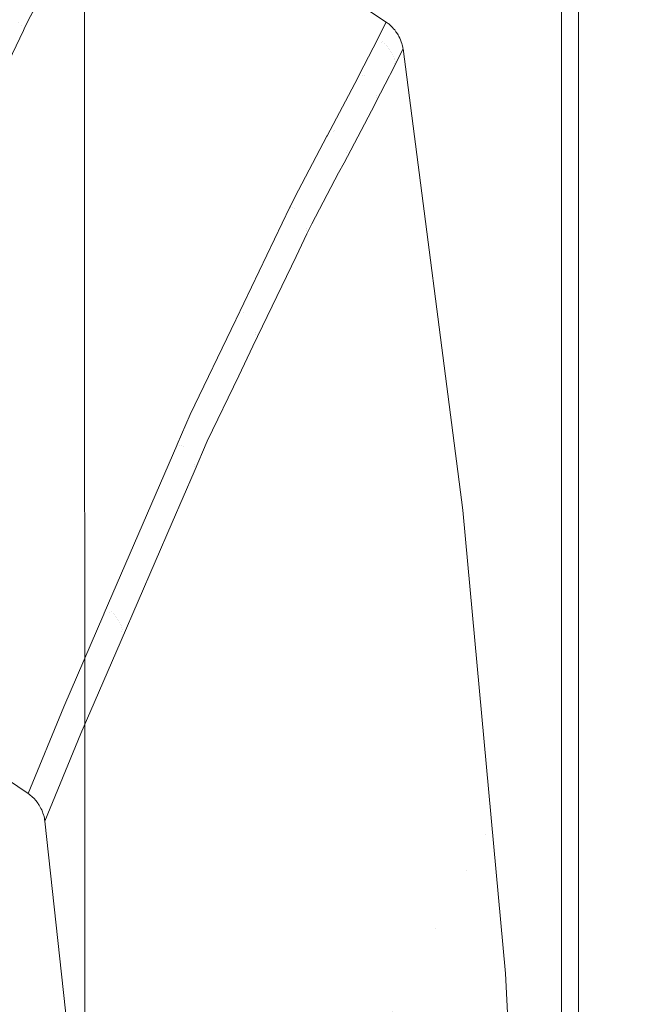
# Model space of a CAD drawing. Header units: millimetres. Extents: x -174 to 174, y -184 to 184.
# Tile 31 of 35: x 78 to 110, y 46 to 96. Entities that reach past the tile are written whole.
import ezdxf

# ---------------------------------------------------------------- set-up
doc = ezdxf.new("R2010")
doc.units = ezdxf.units.MM
doc.header["$LTSCALE"] = 5.08
doc.layers.add('Lighting-LED', color=7, linetype='Continuous', lineweight=5, true_color=0x000000)

# ---------------------------------------------------------------- blocks, each defined once
blk = doc.blocks.new('Group-1')
at = {"layer": 'Lighting-LED', "color": 18, "linetype": 'Continuous', "lineweight": 5}
for points, invisible_edges in [([(-4935.163, -563.12, -462.712), (-4987.26, -599.484, -372.478), (-4921.314, -892.84, -486.699)], 10), ([(-4922.18, -567.845, -487.199), (-4922.18, -892.84, -487.199), (-4989.802, -856.367, -370.075), (-4989.802, -604.205, -370.075)], 10), ([(-4988.936, -604.205, -369.575), (-4988.936, -856.367, -369.575), (-4921.314, -892.84, -486.699), (-4987.26, -599.484, -372.478)], 14), ([(-5014.177, -836.446, -346.052), (-5176.79, -836.445, -346.052), (-5176.739, -621.733, -346.052)], 9), ([(-5176.739, -621.733, -346.052), (-5014.229, -621.72, -346.052), (-5014.177, -836.446, -346.052)], 9), ([(-5014.229, -622.319, -345.857), (-5014.203, -730.007, -345.921), (-5014.177, -836.446, -346.052), (-5014.229, -621.72, -346.052)], 8), ([(-5014.203, -730.007, -345.921), (-5014.229, -622.319, -345.857), (-5014.02, -622.935, -345.857)], 10), ([(-5014.02, -622.935, -345.857), (-4991.205, -712.174, -345.91), (-4991.172, -714.484, -345.911), (-5014.203, -730.007, -345.921)], 13), ([(-4991.205, -712.174, -345.91), (-5014.02, -622.935, -345.857), (-5013.994, -623.012, -345.857)], 9), ([(-5013.994, -623.012, -345.857), (-5013.938, -623.177, -345.857), (-4991.205, -712.174, -345.91)], 10), ([(-5013.938, -623.177, -345.857), (-4992.669, -682.878, -345.893), (-4991.205, -712.174, -345.91)], 9), ([(-5013.938, -623.177, -345.857), (-4993.401, -674.91, -345.888), (-4992.669, -682.878, -345.893)], 9), ([(-5013.938, -623.177, -345.857), (-5013.813, -623.472, -345.857), (-4993.401, -674.91, -345.888)], 10), ([(-4993.401, -674.91, -345.888), (-5013.813, -623.472, -345.857), (-5013.81, -623.477, -345.857)], 9), ([(-5013.81, -623.477, -345.857), (-5013.666, -623.753, -345.858), (-4993.401, -674.91, -345.888)], 10), ([(-4993.401, -674.91, -345.888), (-5013.666, -623.753, -345.858), (-5013.567, -623.912, -345.858)], 9), ([(-5013.567, -623.912, -345.858), (-5013.5, -624.019, -345.858), (-4993.401, -674.91, -345.888)], 10), ([(-4993.401, -674.91, -345.888), (-5013.5, -624.019, -345.858), (-5013.313, -624.272, -345.858)], 9), ([(-5013.313, -624.272, -345.858), (-5013.277, -624.315, -345.858), (-5013.26, -624.336, -345.858), (-4993.401, -674.91, -345.888)], 12), ([(-5013.26, -624.336, -345.858), (-5013.112, -624.499, -345.858), (-4993.401, -674.91, -345.888)], 10), ([(-5013.112, -624.499, -345.858), (-5013.045, -624.572, -345.858), (-4993.401, -674.91, -345.888)], 10), ([(-4994.849, -659.158, -345.879), (-4993.401, -674.91, -345.888), (-5013.045, -624.572, -345.858), (-5012.937, -624.674, -345.858)], 10), ([(-5012.937, -624.674, -345.858), (-5012.815, -624.788, -345.858), (-4994.849, -659.158, -345.879)], 10), ([(-4994.849, -659.158, -345.879), (-5012.815, -624.788, -345.858), (-5012.753, -624.838, -345.858)], 9), ([(-5012.753, -624.838, -345.858), (-5012.57, -624.984, -345.858), (-4994.849, -659.158, -345.879)], 10), ([(-4997.931, -635.444, -345.864), (-5012.57, -624.984, -345.858), (-5012.56, -624.991, -345.858)], 9), ([(-5012.57, -624.984, -345.858), (-4997.931, -635.444, -345.864), (-4994.849, -659.158, -345.879)], 11), ([(-5012.56, -624.991, -345.858), (-5012.411, -625.096, -345.858), (-4997.956, -635.337, -345.864), (-4997.931, -635.444, -345.864)], 10), ([(-4998.783, -634.165, -345.864), (-5012.411, -625.096, -345.858), (-5013.08, -626.411, -317.646)], 8), ([(-5012.411, -625.096, -345.858), (-4998.005, -635.18, -345.864), (-4997.979, -635.261, -345.864)], 9), ([(-5012.411, -625.096, -345.858), (-4998.173, -634.822, -345.864), (-4998.126, -634.907, -345.864)], 11), ([(-5012.411, -625.096, -345.858), (-4998.066, -635.027, -345.864), (-4998.044, -635.081, -345.864)], 9), ([(-4997.979, -635.261, -345.864), (-4997.956, -635.337, -345.864), (-5012.411, -625.096, -345.858)], 10), ([(-4998.126, -634.907, -345.864), (-4998.084, -634.987, -345.864), (-4998.066, -635.027, -345.864), (-5012.411, -625.096, -345.858)], 12), ([(-4998.044, -635.081, -345.864), (-4998.005, -635.18, -345.864), (-5012.411, -625.096, -345.858)], 10), ([(-4998.401, -634.507, -345.864), (-4998.345, -634.571, -345.864), (-5012.411, -625.096, -345.858), (-4998.783, -634.165, -345.864)], 10), ([(-4998.173, -634.822, -345.864), (-5012.411, -625.096, -345.858), (-4998.345, -634.571, -345.864), (-4998.28, -634.659, -345.864)], 11), ([(-4999.455, -635.484, -317.606), (-5013.08, -626.411, -317.646), (-5013.78, -627.785, -288.155)], 9), ([(-5013.08, -626.411, -317.646), (-4999.455, -635.484, -317.606), (-4998.783, -634.165, -345.864)], 9), ([(-5000.237, -637.02, -284.692), (-5013.862, -627.947, -284.673), (-5015.422, -630.899, -258.201)], 9), ([(-5000.158, -636.865, -288.014), (-5013.784, -627.794, -287.949), (-5013.862, -627.947, -284.673)], 9), ([(-5013.862, -627.947, -284.673), (-5000.237, -637.02, -284.692), (-5000.158, -636.865, -288.014)], 9), ([(-5013.78, -627.785, -288.155), (-5013.784, -627.794, -287.949), (-5000.157, -636.862, -288.074)], 10), ([(-5000.158, -636.865, -288.014), (-5000.157, -636.862, -288.074), (-5013.784, -627.794, -287.949)], 10), ([(-5013.78, -627.785, -288.155), (-5000.157, -636.862, -288.074), (-4999.455, -635.484, -317.606)], 9), ([(-5015.747, -630.04, -258.125), (-5017.806, -634.006, -227.369), (-5017.621, -634.169, -227.38), (-5015.562, -630.204, -258.132)], 15), ([(-5015.52, -630.424, -258.154), (-5015.562, -630.204, -258.132), (-5017.621, -634.169, -227.38)], 11), ([(-5017.621, -634.169, -227.38), (-5017.461, -634.352, -227.396), (-5015.52, -630.424, -258.154)], 11), ([(-5015.52, -630.424, -258.154), (-5017.461, -634.352, -227.396), (-5017.084, -634.045, -229.984)], 11), ([(-5017.084, -634.045, -229.984), (-5015.44, -630.934, -257.886), (-5015.52, -630.424, -258.154)], 10), ([(-5001.812, -640.002, -257.996), (-5015.44, -630.934, -257.886), (-5017.084, -634.045, -229.984)], 9), ([(-5015.422, -630.899, -258.201), (-5015.44, -630.934, -257.886), (-5001.807, -639.992, -258.087)], 10), ([(-5001.812, -640.002, -257.996), (-5001.807, -639.992, -258.087), (-5015.44, -630.934, -257.886)], 10), ([(-5015.422, -630.899, -258.201), (-5001.807, -639.992, -258.087), (-5000.237, -637.02, -284.692)], 9), ([(-5017.461, -634.352, -227.396), (-5017.309, -634.513, -227.411), (-5017.084, -634.045, -229.984)], 9), ([(-5003.46, -643.122, -230.069), (-5017.084, -634.045, -229.984), (-5017.309, -634.513, -227.411)], 9), ([(-5017.084, -634.045, -229.984), (-5003.46, -643.122, -230.069), (-5001.812, -640.002, -257.996)], 9), ([(-5020.186, -639.686, -195.725), (-5017.461, -634.352, -227.396), (-5017.621, -634.169, -227.38)], 11), ([(-5017.346, -634.592, -226.981), (-5017.461, -634.352, -227.396), (-5020.186, -639.686, -195.725)], 11), ([(-5017.346, -634.592, -226.981), (-5017.309, -634.513, -227.411), (-5017.461, -634.352, -227.396)], 10), ([(-5017.309, -634.513, -227.411), (-5017.346, -634.592, -226.981), (-5003.703, -643.627, -227.296)], 10), ([(-5017.309, -634.513, -227.411), (-5003.703, -643.627, -227.296), (-5003.46, -643.122, -230.069)], 9), ([(-4998.681, -634.241, -345.864), (-4998.783, -634.165, -345.864), (-4999.455, -635.484, -317.606)], 8), ([(-4999.455, -635.484, -317.606), (-4999.045, -635.225, -317.584), (-4998.681, -634.241, -345.864)], 11), ([(-4998.651, -634.264, -345.864), (-4998.681, -634.241, -345.864), (-4999.045, -635.225, -317.584)], 10), ([(-4998.529, -634.372, -345.864), (-4998.651, -634.264, -345.864), (-4999.045, -635.225, -317.584)], 10), ([(-4999.045, -635.225, -317.584), (-4998.951, -635.164, -317.579), (-4998.529, -634.372, -345.864)], 11), ([(-4998.489, -634.412, -345.864), (-4998.529, -634.372, -345.864), (-4998.951, -635.164, -317.579)], 10), ([(-4998.951, -635.164, -317.579), (-4998.857, -635.253, -317.581), (-4998.489, -634.412, -345.864)], 11), ([(-4998.455, -634.446, -345.864), (-4998.489, -634.412, -345.864), (-4998.857, -635.253, -317.581)], 10), ([(-4998.401, -634.507, -345.864), (-4998.455, -634.446, -345.864), (-4998.857, -635.253, -317.581)], 10), ([(-4998.857, -635.253, -317.581), (-4998.768, -635.348, -317.583), (-4998.401, -634.507, -345.864)], 11), ([(-4998.783, -634.165, -345.864), (-4998.489, -634.412, -345.864), (-4998.455, -634.446, -345.864), (-4998.401, -634.507, -345.864)], 9), ([(-4998.489, -634.412, -345.864), (-4998.783, -634.165, -345.864), (-4998.681, -634.241, -345.864)], 9), ([(-4998.345, -634.571, -345.864), (-4998.401, -634.507, -345.864), (-4998.768, -635.348, -317.583)], 10), ([(-4998.768, -635.348, -317.583), (-4998.706, -635.423, -317.585), (-4998.345, -634.571, -345.864)], 11), ([(-4998.28, -634.659, -345.864), (-4998.345, -634.571, -345.864), (-4998.706, -635.423, -317.585)], 10), ([(-4998.681, -634.241, -345.864), (-4998.651, -634.264, -345.864), (-4998.529, -634.372, -345.864), (-4998.489, -634.412, -345.864)], 8), ([(-5020.186, -639.686, -195.725), (-5020.071, -640.259, -195.819), (-5017.346, -634.592, -226.981)], 9), ([(-5003.714, -643.649, -227.172), (-5017.346, -634.592, -226.981), (-5020.071, -640.259, -195.819)], 9), ([(-5003.714, -643.649, -227.172), (-5003.703, -643.627, -227.296), (-5017.346, -634.592, -226.981)], 10), ([(-4998.706, -635.423, -317.585), (-4998.647, -635.5, -317.587), (-4998.28, -634.659, -345.864)], 11), ([(-4998.247, -634.704, -345.864), (-4998.28, -634.659, -345.864), (-4998.647, -635.5, -317.587)], 10), ([(-4998.647, -635.5, -317.587), (-4998.592, -635.581, -317.589), (-4998.247, -634.704, -345.864)], 11), ([(-4998.173, -634.822, -345.864), (-4998.247, -634.704, -345.864), (-4998.592, -635.581, -317.589)], 10), ([(-4998.592, -635.581, -317.589), (-4998.54, -635.663, -317.592), (-4998.173, -634.822, -345.864)], 11), ([(-4998.16, -634.842, -345.864), (-4998.173, -634.822, -345.864), (-4998.54, -635.663, -317.592)], 10), ([(-4998.126, -634.907, -345.864), (-4998.16, -634.842, -345.864), (-4998.54, -635.663, -317.592)], 10), ([(-4998.54, -635.663, -317.592), (-4998.493, -635.748, -317.594), (-4998.126, -634.907, -345.864)], 11), ([(-4998.084, -634.987, -345.864), (-4998.126, -634.907, -345.864), (-4998.493, -635.748, -317.594)], 10), ([(-4998.493, -635.748, -317.594), (-4998.45, -635.834, -317.597), (-4998.084, -634.987, -345.864)], 11), ([(-4998.066, -635.027, -345.864), (-4998.084, -634.987, -345.864), (-4998.45, -635.834, -317.597)], 10), ([(-4998.044, -635.081, -345.864), (-4998.066, -635.027, -345.864), (-4998.45, -635.834, -317.597)], 10), ([(-4998.45, -635.834, -317.597), (-4998.411, -635.922, -317.6), (-4998.044, -635.081, -345.864)], 11), ([(-4998.005, -635.18, -345.864), (-4998.044, -635.081, -345.864), (-4998.411, -635.922, -317.6)], 10), ([(-4998.28, -634.659, -345.864), (-4998.247, -634.704, -345.864), (-4998.173, -634.822, -345.864)], 8), ([(-4998.173, -634.822, -345.864), (-4998.16, -634.842, -345.864), (-4998.126, -634.907, -345.864)], 8), ([(-4999.045, -635.225, -317.584), (-4999.455, -635.484, -317.606), (-5000.157, -636.862, -288.074)], 9), ([(-5000.157, -636.862, -288.074), (-5000.012, -636.899, -288.013), (-4999.045, -635.225, -317.584)], 11), ([(-4999.045, -635.225, -317.584), (-5000.012, -636.899, -288.013), (-4999.896, -636.92, -288.012)], 11), ([(-4999.896, -636.92, -288.012), (-4998.951, -635.164, -317.579), (-4999.045, -635.225, -317.584)], 11), ([(-4998.857, -635.253, -317.581), (-4998.951, -635.164, -317.579), (-4999.896, -636.92, -288.012), (-4999.802, -637.009, -288.015)], 15), ([(-4999.802, -637.009, -288.015), (-4999.714, -637.104, -288.018), (-4998.768, -635.348, -317.583), (-4998.857, -635.253, -317.581)], 15), ([(-4998.706, -635.423, -317.585), (-4998.768, -635.348, -317.583), (-4999.714, -637.104, -288.018), (-4999.651, -637.178, -288.021)], 15), ([(-4999.651, -637.178, -288.021), (-4999.592, -637.256, -288.025), (-4998.647, -635.5, -317.587), (-4998.706, -635.423, -317.585)], 15), ([(-4998.592, -635.581, -317.589), (-4998.647, -635.5, -317.587), (-4999.592, -637.256, -288.025), (-4999.537, -637.336, -288.029)], 15), ([(-4999.537, -637.336, -288.029), (-4999.486, -637.419, -288.033), (-4998.54, -635.663, -317.592), (-4998.592, -635.581, -317.589)], 15), ([(-4998.355, -636.281, -317.615), (-4998.584, -636.854, -317.647), (-4997.92, -635.496, -345.864)], 11), ([(-4998.584, -636.854, -317.647), (-4997.913, -635.536, -345.865), (-4997.92, -635.496, -345.864)], 8), ([(-4994.849, -659.158, -345.879), (-4997.913, -635.536, -345.865), (-4998.584, -636.854, -317.647)], 8), ([(-4998.411, -635.922, -317.6), (-4998.376, -636.012, -317.603), (-4998.005, -635.18, -345.864)], 11), ([(-4997.979, -635.261, -345.864), (-4998.005, -635.18, -345.864), (-4998.376, -636.012, -317.603)], 10), ([(-4998.376, -636.012, -317.603), (-4998.346, -636.102, -317.606), (-4997.979, -635.261, -345.864)], 11), ([(-4997.92, -635.496, -345.864), (-4997.931, -635.444, -345.864), (-4998.355, -636.281, -317.615)], 10), ([(-4998.32, -636.193, -317.61), (-4998.355, -636.281, -317.615), (-4997.931, -635.444, -345.864)], 11), ([(-4997.956, -635.337, -345.864), (-4997.979, -635.261, -345.864), (-4998.346, -636.102, -317.606)], 10), ([(-4998.346, -636.102, -317.606), (-4998.32, -636.193, -317.61), (-4997.956, -635.337, -345.864)], 11), ([(-4997.931, -635.444, -345.864), (-4997.956, -635.337, -345.864), (-4998.32, -636.193, -317.61)], 10), ([(-4997.931, -635.444, -345.864), (-4997.92, -635.496, -345.864), (-4997.913, -635.536, -345.865), (-4994.849, -659.158, -345.879)], 8), ([(-4998.493, -635.748, -317.594), (-4998.54, -635.663, -317.592), (-4999.486, -637.419, -288.033), (-4999.438, -637.503, -288.037)], 15), ([(-4999.438, -637.503, -288.037), (-4999.395, -637.589, -288.042), (-4998.45, -635.834, -317.597), (-4998.493, -635.748, -317.594)], 15), ([(-4998.411, -635.922, -317.6), (-4998.45, -635.834, -317.597), (-4999.395, -637.589, -288.042), (-4999.356, -637.677, -288.047)], 15), ([(-4999.356, -637.677, -288.047), (-4999.321, -637.767, -288.052), (-4998.376, -636.012, -317.603), (-4998.411, -635.922, -317.6)], 15), ([(-4998.346, -636.102, -317.606), (-4998.376, -636.012, -317.603), (-4999.321, -637.767, -288.052), (-4999.291, -637.857, -288.058)], 15), ([(-4999.291, -637.857, -288.058), (-4999.265, -637.948, -288.064), (-4998.32, -636.193, -317.61), (-4998.346, -636.102, -317.606)], 15), ([(-4998.619, -636.924, -316.15), (-4998.355, -636.281, -317.615), (-4999.273, -638.042, -288.07)], 11), ([(-4999.265, -637.948, -288.064), (-4999.273, -638.042, -288.07), (-4998.355, -636.281, -317.615)], 11), ([(-4998.355, -636.281, -317.615), (-4998.32, -636.193, -317.61), (-4999.265, -637.948, -288.064)], 11), ([(-4998.619, -636.924, -316.15), (-4998.584, -636.854, -317.647), (-4998.355, -636.281, -317.615)], 10), ([(-5000.237, -637.02, -284.692), (-5001.807, -639.992, -258.087), (-5001.495, -639.782, -257.953)], 10), ([(-5000.012, -636.899, -288.013), (-5001.495, -639.782, -257.953), (-5001.408, -639.719, -257.941)], 11), ([(-5001.495, -639.782, -257.953), (-5000.012, -636.899, -288.013), (-5000.237, -637.02, -284.692)], 11), ([(-5001.408, -639.719, -257.941), (-4999.896, -636.92, -288.012), (-5000.012, -636.899, -288.013)], 11), ([(-4999.802, -637.009, -288.015), (-4999.896, -636.92, -288.012), (-5001.408, -639.719, -257.941), (-5001.314, -639.808, -257.945)], 15), ([(-5001.314, -639.808, -257.945), (-5001.225, -639.903, -257.95), (-4999.714, -637.104, -288.018), (-4999.802, -637.009, -288.015)], 15), ([(-4999.651, -637.178, -288.021), (-4999.714, -637.104, -288.018), (-5001.225, -639.903, -257.95), (-5001.163, -639.977, -257.955)], 15), ([(-5000.012, -636.899, -288.013), (-5000.158, -636.865, -288.014), (-5000.237, -637.02, -284.692)], 9), ([(-5000.157, -636.862, -288.074), (-5000.158, -636.865, -288.014), (-5000.012, -636.899, -288.013)], 10), ([(-4999.273, -638.042, -288.07), (-4999.287, -638.234, -288.082), (-4998.619, -636.924, -316.15)], 9), ([(-4993.687, -675.764, -317.791), (-4998.619, -636.924, -316.15), (-4999.287, -638.234, -288.082)], 9), ([(-4998.584, -636.854, -317.647), (-4998.619, -636.924, -316.15), (-4993.687, -675.764, -317.791)], 10), ([(-4998.584, -636.854, -317.647), (-4993.687, -675.764, -317.791), (-4994.849, -659.158, -345.879)], 11), ([(-5001.163, -639.977, -257.955), (-5001.104, -640.054, -257.96), (-4999.592, -637.256, -288.025), (-4999.651, -637.178, -288.021)], 15), ([(-4999.537, -637.336, -288.029), (-4999.592, -637.256, -288.025), (-5001.104, -640.054, -257.96), (-5001.048, -640.134, -257.965)], 15), ([(-5001.048, -640.134, -257.965), (-5000.997, -640.217, -257.972), (-4999.486, -637.419, -288.033), (-4999.537, -637.336, -288.029)], 15), ([(-4999.438, -637.503, -288.037), (-4999.486, -637.419, -288.033), (-5000.997, -640.217, -257.972), (-5000.949, -640.301, -257.978)], 15), ([(-5000.949, -640.301, -257.978), (-5000.906, -640.387, -257.985), (-4999.395, -637.589, -288.042), (-4999.438, -637.503, -288.037)], 15), ([(-4999.356, -637.677, -288.047), (-4999.395, -637.589, -288.042), (-5000.906, -640.387, -257.985), (-5000.867, -640.475, -257.993)], 15), ([(-5000.867, -640.475, -257.993), (-5000.832, -640.564, -258), (-4999.321, -637.767, -288.052), (-4999.356, -637.677, -288.047)], 15), ([(-4999.291, -637.857, -288.058), (-4999.321, -637.767, -288.052), (-5000.832, -640.564, -258), (-5000.801, -640.654, -258.009)], 15), ([(-5000.801, -640.654, -258.009), (-5000.775, -640.745, -258.017), (-4999.265, -637.948, -288.064), (-4999.291, -637.857, -288.058)], 15), ([(-4999.367, -638.391, -284.72), (-4999.273, -638.042, -288.07), (-5000.799, -640.836, -258.029)], 11), ([(-5000.775, -640.745, -258.017), (-5000.799, -640.836, -258.029), (-4999.273, -638.042, -288.07)], 11), ([(-4999.273, -638.042, -288.07), (-4999.265, -637.948, -288.064), (-5000.775, -640.745, -258.017)], 11), ([(-4999.367, -638.391, -284.72), (-4999.287, -638.234, -288.082), (-4999.273, -638.042, -288.07)], 10), ([(-5000.799, -640.836, -258.029), (-5000.939, -641.367, -258.096), (-4999.367, -638.391, -284.72)], 9), ([(-4994.682, -677.607, -287.947), (-4999.367, -638.391, -284.72), (-5000.939, -641.367, -258.096)], 9), ([(-4999.287, -638.234, -288.082), (-4999.367, -638.391, -284.72), (-4994.682, -677.607, -287.947)], 10), ([(-4999.287, -638.234, -288.082), (-4994.682, -677.607, -287.947), (-4993.687, -675.764, -317.791)], 11), ([(-5001.408, -639.719, -257.941), (-5001.495, -639.782, -257.953), (-5003.59, -643.683, -227.166)], 11), ([(-5003.59, -643.683, -227.166), (-5003.476, -643.706, -227.159), (-5001.408, -639.719, -257.941)], 11), ([(-5003.46, -643.122, -230.069), (-5003.59, -643.683, -227.166), (-5001.495, -639.782, -257.953)], 11), ([(-5001.314, -639.808, -257.945), (-5001.408, -639.719, -257.941), (-5003.476, -643.706, -227.159), (-5003.382, -643.795, -227.165)], 15), ([(-5001.495, -639.782, -257.953), (-5001.812, -640.002, -257.996), (-5003.46, -643.122, -230.069)], 9), ([(-5003.382, -643.795, -227.165), (-5003.293, -643.889, -227.172), (-5001.225, -639.903, -257.95), (-5001.314, -639.808, -257.945)], 15), ([(-5001.163, -639.977, -257.955), (-5001.225, -639.903, -257.95), (-5003.293, -643.889, -227.172), (-5003.231, -643.963, -227.178)], 15), ([(-5003.231, -643.963, -227.178), (-5003.172, -644.04, -227.185), (-5001.104, -640.054, -257.96), (-5001.163, -639.977, -257.955)], 15), ([(-5001.048, -640.134, -257.965), (-5001.104, -640.054, -257.96), (-5003.172, -644.04, -227.185), (-5003.116, -644.12, -227.193)], 15), ([(-5001.807, -639.992, -258.087), (-5001.812, -640.002, -257.996), (-5001.495, -639.782, -257.953)], 10), ([(-5006.481, -649.408, -195.563), (-5020.12, -640.361, -195.26), (-5022.442, -645.191, -168.698)], 9), ([(-5020.071, -640.259, -195.819), (-5020.12, -640.361, -195.26), (-5006.467, -649.379, -195.724)], 10), ([(-5006.481, -649.408, -195.563), (-5006.467, -649.379, -195.724), (-5020.12, -640.361, -195.26)], 10), ([(-5020.071, -640.259, -195.819), (-5006.467, -649.379, -195.724), (-5003.714, -643.649, -227.172)], 9), ([(-5003.116, -644.12, -227.193), (-5003.064, -644.202, -227.201), (-5000.997, -640.217, -257.972), (-5001.048, -640.134, -257.965)], 15), ([(-5000.949, -640.301, -257.978), (-5000.997, -640.217, -257.972), (-5003.064, -644.202, -227.201), (-5003.017, -644.286, -227.21)], 15), ([(-5003.017, -644.286, -227.21), (-5002.973, -644.372, -227.22), (-5000.906, -640.387, -257.985), (-5000.949, -640.301, -257.978)], 15), ([(-5000.867, -640.475, -257.993), (-5000.906, -640.387, -257.985), (-5002.973, -644.372, -227.22), (-5002.934, -644.459, -227.23)], 15), ([(-5002.934, -644.459, -227.23), (-5002.899, -644.548, -227.24), (-5000.832, -640.564, -258), (-5000.867, -640.475, -257.993)], 15), ([(-5000.801, -640.654, -258.009), (-5000.832, -640.564, -258), (-5002.899, -644.548, -227.24), (-5002.868, -644.638, -227.251)], 15), ([(-5002.868, -644.638, -227.251), (-5002.842, -644.728, -227.263), (-5000.775, -640.745, -258.017), (-5000.801, -640.654, -258.009)], 15), ([(-5000.775, -640.745, -258.017), (-5002.842, -644.728, -227.263), (-5002.841, -644.822, -227.278)], 11), ([(-5002.841, -644.822, -227.278), (-5000.799, -640.836, -258.029), (-5000.775, -640.745, -258.017)], 11), ([(-5000.799, -640.836, -258.029), (-5002.841, -644.822, -227.278), (-5002.59, -644.494, -230.126)], 11), ([(-5002.59, -644.494, -230.126), (-5001.214, -641.887, -253.445), (-5000.799, -640.836, -258.029)], 10), ([(-5001.214, -641.887, -253.445), (-5000.939, -641.367, -258.096), (-5000.799, -640.836, -258.029)], 10), ([(-5000.939, -641.367, -258.096), (-5001.214, -641.887, -253.445), (-4996.274, -680.565, -257.65)], 10), ([(-5000.939, -641.367, -258.096), (-4996.274, -680.565, -257.65), (-4994.682, -677.607, -287.947)], 11), ([(-4996.274, -680.565, -257.65), (-5001.214, -641.887, -253.445), (-5002.59, -644.494, -230.126)], 9), ([(-5003.46, -643.122, -230.069), (-5003.703, -643.627, -227.296), (-5003.59, -643.683, -227.166)], 10), ([(-5003.59, -643.683, -227.166), (-5003.714, -643.649, -227.172), (-5006.467, -649.379, -195.724)], 9), ([(-5003.703, -643.627, -227.296), (-5003.714, -643.649, -227.172), (-5003.59, -643.683, -227.166)], 10), ([(-5003.476, -643.706, -227.159), (-5003.59, -643.683, -227.166), (-5006.481, -649.408, -195.563)], 11), ([(-5006.467, -649.379, -195.724), (-5006.481, -649.408, -195.563), (-5003.59, -643.683, -227.166)], 10), ([(-5006.481, -649.408, -195.563), (-5006.094, -649.026, -195.46), (-5003.476, -643.706, -227.159)], 11), ([(-5003.382, -643.795, -227.165), (-5003.476, -643.706, -227.159), (-5006.094, -649.026, -195.46), (-5005.999, -649.114, -195.468)], 15), ([(-5005.999, -649.114, -195.468), (-5005.91, -649.208, -195.477), (-5003.293, -643.889, -227.172), (-5003.382, -643.795, -227.165)], 15), ([(-5003.231, -643.963, -227.178), (-5003.293, -643.889, -227.172), (-5005.91, -649.208, -195.477), (-5005.847, -649.282, -195.486)], 15), ([(-5005.847, -649.282, -195.486), (-5005.788, -649.359, -195.495), (-5003.172, -644.04, -227.185), (-5003.231, -643.963, -227.178)], 15), ([(-5003.116, -644.12, -227.193), (-5003.172, -644.04, -227.185), (-5005.788, -649.359, -195.495), (-5005.732, -649.438, -195.505)], 15), ([(-5005.732, -649.438, -195.505), (-5005.68, -649.52, -195.515), (-5003.064, -644.202, -227.201), (-5003.116, -644.12, -227.193)], 15), ([(-5003.017, -644.286, -227.21), (-5003.064, -644.202, -227.201), (-5005.68, -649.52, -195.515), (-5005.633, -649.604, -195.527)], 15), ([(-5005.633, -649.604, -195.527), (-5005.589, -649.689, -195.539), (-5002.973, -644.372, -227.22), (-5003.017, -644.286, -227.21)], 15), ([(-5002.934, -644.459, -227.23), (-5002.973, -644.372, -227.22), (-5005.589, -649.689, -195.539), (-5005.549, -649.776, -195.551)], 15), ([(-5005.549, -649.776, -195.551), (-5005.514, -649.864, -195.565), (-5002.899, -644.548, -227.24), (-5002.934, -644.459, -227.23)], 15), ([(-5002.868, -644.638, -227.251), (-5002.899, -644.548, -227.24), (-5005.514, -649.864, -195.565), (-5005.483, -649.953, -195.579)], 15), ([(-5005.483, -649.953, -195.579), (-5005.456, -650.043, -195.593), (-5002.842, -644.728, -227.263), (-5002.868, -644.638, -227.251)], 15), ([(-5002.841, -644.822, -227.278), (-5002.837, -645.008, -227.308), (-5002.59, -644.494, -230.126)], 9), ([(-5002.59, -644.494, -230.126), (-5002.837, -645.008, -227.308), (-4998.45, -684.797, -226.613)], 10), ([(-5002.59, -644.494, -230.126), (-4998.45, -684.797, -226.613), (-4996.274, -680.565, -257.65)], 11), ([(-5002.842, -644.728, -227.263), (-5005.456, -650.043, -195.593), (-5005.475, -650.136, -195.612)], 11), ([(-5005.475, -650.136, -195.612), (-5002.841, -644.822, -227.278), (-5002.842, -644.728, -227.263)], 11), ([(-5002.841, -644.822, -227.278), (-5005.475, -650.136, -195.612), (-5003.392, -646.162, -220.973)], 11), ([(-5003.392, -646.162, -220.973), (-5002.837, -645.008, -227.308), (-5002.841, -644.822, -227.278)], 10), ([(-5002.837, -645.008, -227.308), (-5003.392, -646.162, -220.973), (-4998.45, -684.797, -226.613)], 10), ([(-5008.81, -654.255, -168.959), (-5022.442, -645.191, -168.698), (-5023.074, -646.649, -162.931)], 9), ([(-5022.442, -645.191, -168.698), (-5008.81, -654.255, -168.959), (-5006.481, -649.408, -195.563)], 9), ([(-5005.475, -650.136, -195.612), (-5005.602, -650.763, -195.738), (-5003.392, -646.162, -220.973)], 9), ([(-4998.45, -684.797, -226.613), (-5003.392, -646.162, -220.973), (-5005.602, -650.763, -195.738)], 9), ([(-5023.074, -646.649, -162.931), (-5023.15, -646.824, -162.24), (-5009.478, -655.797, -162.873)], 10), ([(-5023.074, -646.649, -162.931), (-5009.478, -655.797, -162.873), (-5008.81, -654.255, -168.959)], 9), ([(-5009.5, -655.848, -162.674), (-5023.15, -646.824, -162.24), (-5026.809, -655.267, -128.848)], 9), ([(-5009.5, -655.848, -162.674), (-5009.478, -655.797, -162.873), (-5023.15, -646.824, -162.24)], 10), ([(-5006.094, -649.026, -195.46), (-5006.481, -649.408, -195.563), (-5009.353, -655.837, -162.653)], 11), ([(-5009.353, -655.837, -162.653), (-5009.25, -655.824, -162.637), (-5006.094, -649.026, -195.46)], 11), ([(-5005.999, -649.114, -195.468), (-5006.094, -649.026, -195.46), (-5009.25, -655.824, -162.637), (-5009.156, -655.911, -162.648)], 15), ([(-5009.156, -655.911, -162.648), (-5009.066, -656.005, -162.66), (-5005.91, -649.208, -195.477), (-5005.999, -649.114, -195.468)], 15), ([(-5009.353, -655.837, -162.653), (-5006.481, -649.408, -195.563), (-5008.81, -654.255, -168.959)], 9), ([(-5005.847, -649.282, -195.486), (-5005.91, -649.208, -195.477), (-5009.066, -656.005, -162.66), (-5009.004, -656.078, -162.67)], 15), ([(-5009.004, -656.078, -162.67), (-5008.944, -656.155, -162.681), (-5005.788, -649.359, -195.495), (-5005.847, -649.282, -195.486)], 15), ([(-5005.732, -649.438, -195.505), (-5005.788, -649.359, -195.495), (-5008.944, -656.155, -162.681), (-5008.888, -656.234, -162.693)], 15), ([(-5008.888, -656.234, -162.693), (-5008.836, -656.315, -162.706), (-5005.68, -649.52, -195.515), (-5005.732, -649.438, -195.505)], 15), ([(-5005.633, -649.604, -195.527), (-5005.68, -649.52, -195.515), (-5008.836, -656.315, -162.706), (-5008.788, -656.398, -162.72)], 15), ([(-5008.788, -656.398, -162.72), (-5008.744, -656.483, -162.735), (-5005.589, -649.689, -195.539), (-5005.633, -649.604, -195.527)], 15), ([(-5005.549, -649.776, -195.551), (-5005.589, -649.689, -195.539), (-5008.744, -656.483, -162.735), (-5008.704, -656.569, -162.75)], 15), ([(-5008.704, -656.569, -162.75), (-5008.669, -656.657, -162.767), (-5005.514, -649.864, -195.565), (-5005.549, -649.776, -195.551)], 15), ([(-5005.483, -649.953, -195.579), (-5005.514, -649.864, -195.565), (-5008.669, -656.657, -162.767), (-5008.637, -656.745, -162.784)], 15), ([(-5008.637, -656.745, -162.784), (-5008.61, -656.834, -162.801), (-5005.456, -650.043, -195.593), (-5005.483, -649.953, -195.579)], 15), ([(-5005.456, -650.043, -195.593), (-5008.61, -656.834, -162.801), (-5008.612, -656.928, -162.824)], 11), ([(-5008.612, -656.928, -162.824), (-5005.475, -650.136, -195.612), (-5005.456, -650.043, -195.593)], 11), ([(-5005.475, -650.136, -195.612), (-5008.612, -656.928, -162.824), (-5007.94, -655.628, -169.053)], 11), ([(-5007.94, -655.628, -169.053), (-5006.326, -652.268, -187.482), (-5005.475, -650.136, -195.612)], 10), ([(-5006.326, -652.268, -187.482), (-5005.602, -650.763, -195.738), (-5005.475, -650.136, -195.612)], 10), ([(-5005.602, -650.763, -195.738), (-5006.326, -652.268, -187.482), (-5001.203, -690.466, -194.547)], 10), ([(-5005.602, -650.763, -195.738), (-5001.203, -690.466, -194.547), (-4998.45, -684.797, -226.613)], 11), ([(-5001.203, -690.466, -194.547), (-5006.326, -652.268, -187.482), (-5007.94, -655.628, -169.053)], 9), ([(-5008.81, -654.255, -168.959), (-5009.5, -655.848, -162.674), (-5009.353, -655.837, -162.653)], 11), ([(-5008.81, -654.255, -168.959), (-5009.478, -655.797, -162.873), (-5009.5, -655.848, -162.674)], 8), ([(-5013.24, -664.485, -128.579), (-5026.902, -655.482, -127.998), (-5028.93, -660.161, -109.493)], 9), ([(-5026.809, -655.267, -128.848), (-5026.902, -655.482, -127.998), (-5013.213, -664.423, -128.824)], 10), ([(-5013.24, -664.485, -128.579), (-5013.213, -664.423, -128.824), (-5026.902, -655.482, -127.998)], 10), ([(-5026.809, -655.267, -128.848), (-5013.213, -664.423, -128.824), (-5009.5, -655.848, -162.674)], 9), ([(-5008.612, -656.928, -162.824), (-5008.616, -657.19, -162.887), (-5007.94, -655.628, -169.053)], 9), ([(-5007.94, -655.628, -169.053), (-5008.616, -657.19, -162.887), (-5004.53, -697.748, -161.163)], 10), ([(-5007.94, -655.628, -169.053), (-5004.53, -697.748, -161.163), (-5001.203, -690.466, -194.547)], 11), ([(-5013.24, -664.485, -128.579), (-5012.941, -664.371, -128.518), (-5009.25, -655.824, -162.637)], 11), ([(-5009.25, -655.824, -162.637), (-5009.353, -655.837, -162.653), (-5013.24, -664.485, -128.579)], 11), ([(-5013.213, -664.423, -128.824), (-5013.24, -664.485, -128.579), (-5009.353, -655.837, -162.653)], 10), ([(-5009.353, -655.837, -162.653), (-5009.5, -655.848, -162.674), (-5013.213, -664.423, -128.824)], 9), ([(-5009.156, -655.911, -162.648), (-5009.25, -655.824, -162.637), (-5012.941, -664.371, -128.518)], 11), ([(-5012.941, -664.371, -128.518), (-5012.843, -664.33, -128.498), (-5009.156, -655.911, -162.648)], 11), ([(-5012.843, -664.33, -128.498), (-5012.753, -664.423, -128.512), (-5009.066, -656.005, -162.66), (-5009.156, -655.911, -162.648)], 15), ([(-5009.004, -656.078, -162.67), (-5009.066, -656.005, -162.66), (-5012.753, -664.423, -128.512), (-5012.69, -664.496, -128.525)], 15), ([(-5012.69, -664.496, -128.525), (-5012.631, -664.572, -128.538), (-5008.944, -656.155, -162.681), (-5009.004, -656.078, -162.67)], 15), ([(-5008.888, -656.234, -162.693), (-5008.944, -656.155, -162.681), (-5012.631, -664.572, -128.538), (-5012.574, -664.65, -128.552)], 15), ([(-5012.574, -664.65, -128.552), (-5012.522, -664.731, -128.568), (-5008.836, -656.315, -162.706), (-5008.888, -656.234, -162.693)], 15), ([(-5008.788, -656.398, -162.72), (-5008.836, -656.315, -162.706), (-5012.522, -664.731, -128.568), (-5012.474, -664.813, -128.584)], 15), ([(-5012.474, -664.813, -128.584), (-5012.43, -664.898, -128.602), (-5008.744, -656.483, -162.735), (-5008.788, -656.398, -162.72)], 15), ([(-5008.704, -656.569, -162.75), (-5008.744, -656.483, -162.735), (-5012.43, -664.898, -128.602), (-5012.389, -664.983, -128.62)], 15), ([(-5012.389, -664.983, -128.62), (-5012.353, -665.07, -128.639), (-5008.669, -656.657, -162.767), (-5008.704, -656.569, -162.75)], 15), ([(-5008.637, -656.745, -162.784), (-5008.669, -656.657, -162.767), (-5012.353, -665.07, -128.639), (-5012.322, -665.158, -128.659)], 15), ([(-5012.322, -665.158, -128.659), (-5012.294, -665.247, -128.679), (-5008.61, -656.834, -162.801), (-5008.637, -656.745, -162.784)], 15), ([(-5008.61, -656.834, -162.801), (-5012.294, -665.247, -128.679), (-5012.304, -665.339, -128.704)], 11), ([(-5012.304, -665.339, -128.704), (-5008.612, -656.928, -162.824), (-5008.61, -656.834, -162.801)], 11), ([(-5009.738, -659.782, -152.663), (-5008.612, -656.928, -162.824), (-5012.304, -665.339, -128.704)], 11), ([(-5009.738, -659.782, -152.663), (-5008.616, -657.19, -162.887), (-5008.612, -656.928, -162.824)], 10), ([(-5008.616, -657.19, -162.887), (-5009.738, -659.782, -152.663), (-5004.53, -697.748, -161.163)], 10), ([(-4993.687, -675.764, -317.791), (-4993.401, -674.91, -345.888), (-4994.849, -659.158, -345.879)], 9), ([(-5012.304, -665.339, -128.704), (-5012.354, -665.823, -128.834), (-5009.738, -659.782, -152.663)], 9), ([(-5004.53, -697.748, -161.163), (-5009.738, -659.782, -152.663), (-5012.354, -665.823, -128.834)], 9), ([(-5015.289, -669.216, -109.904), (-5028.93, -660.161, -109.493), (-5030.692, -664.477, -94.791)], 9), ([(-5028.93, -660.161, -109.493), (-5015.289, -669.216, -109.904), (-5013.24, -664.485, -128.579)], 9), ([(-5017.102, -673.662, -94.799), (-5030.692, -664.477, -94.791), (-5032.533, -684.1, -94.809)], 10), ([(-5030.692, -664.477, -94.791), (-5017.102, -673.662, -94.799), (-5015.289, -669.216, -109.904)], 8), ([(-5017.041, -673.707, -94.799), (-5013.24, -664.485, -128.579), (-5015.289, -669.216, -109.904)], 9), ([(-5017.041, -673.707, -94.799), (-5017.001, -673.739, -94.8), (-5013.24, -664.485, -128.579)], 10), ([(-5012.941, -664.371, -128.518), (-5013.24, -664.485, -128.579), (-5017.001, -673.739, -94.8)], 11), ([(-5017.001, -673.739, -94.8), (-5016.92, -673.807, -94.8), (-5012.941, -664.371, -128.518)], 10), ([(-5016.92, -673.807, -94.8), (-5016.903, -673.823, -94.8), (-5012.941, -664.371, -128.518)], 10), ([(-5012.843, -664.33, -128.498), (-5012.941, -664.371, -128.518), (-5016.903, -673.823, -94.8)], 11), ([(-5016.903, -673.823, -94.8), (-5016.806, -673.917, -94.8), (-5012.843, -664.33, -128.498)], 10), ([(-5012.753, -664.423, -128.512), (-5012.843, -664.33, -128.498), (-5016.806, -673.917, -94.8)], 11), ([(-5016.806, -673.917, -94.8), (-5016.722, -674.011, -94.8), (-5012.753, -664.423, -128.512)], 10), ([(-5012.69, -664.496, -128.525), (-5012.753, -664.423, -128.512), (-5016.722, -674.011, -94.8)], 11), ([(-5016.722, -674.011, -94.8), (-5016.7, -674.037, -94.8), (-5012.69, -664.496, -128.525)], 10), ([(-5016.7, -674.037, -94.8), (-5016.664, -674.081, -94.8), (-5012.69, -664.496, -128.525)], 10), ([(-5012.631, -664.572, -128.538), (-5012.69, -664.496, -128.525), (-5016.664, -674.081, -94.8)], 11), ([(-5016.664, -674.081, -94.8), (-5016.603, -674.168, -94.8), (-5012.631, -664.572, -128.538)], 10), ([(-5012.574, -664.65, -128.552), (-5012.631, -664.572, -128.538), (-5016.603, -674.168, -94.8)], 11), ([(-5016.603, -674.168, -94.8), (-5016.571, -674.213, -94.8), (-5012.574, -664.65, -128.552)], 10), ([(-5016.571, -674.213, -94.8), (-5016.549, -674.25, -94.8), (-5012.574, -664.65, -128.552)], 10), ([(-5012.522, -664.731, -128.568), (-5012.574, -664.65, -128.552), (-5016.549, -674.25, -94.8)], 11), ([(-5016.549, -674.25, -94.8), (-5016.487, -674.353, -94.8), (-5012.522, -664.731, -128.568)], 10), ([(-5012.474, -664.813, -128.584), (-5012.522, -664.731, -128.568), (-5016.487, -674.353, -94.8)], 11), ([(-5016.487, -674.353, -94.8), (-5016.452, -674.423, -94.8), (-5012.474, -664.813, -128.584)], 10), ([(-5012.43, -664.898, -128.602), (-5012.474, -664.813, -128.584), (-5016.452, -674.423, -94.8)], 11), ([(-5016.452, -674.423, -94.8), (-5016.414, -674.501, -94.8), (-5012.43, -664.898, -128.602)], 10), ([(-5012.389, -664.983, -128.62), (-5012.43, -664.898, -128.602), (-5016.414, -674.501, -94.8)], 11), ([(-5016.414, -674.501, -94.8), (-5016.372, -674.603, -94.8), (-5012.389, -664.983, -128.62)], 10), ([(-5012.353, -665.07, -128.639), (-5012.389, -664.983, -128.62), (-5016.372, -674.603, -94.8)], 11), ([(-5016.372, -674.603, -94.8), (-5016.351, -674.657, -94.8), (-5012.353, -665.07, -128.639)], 10), ([(-5012.322, -665.158, -128.659), (-5012.353, -665.07, -128.639), (-5016.351, -674.657, -94.8)], 11), ([(-5016.351, -674.657, -94.8), (-5016.322, -674.741, -94.8), (-5012.322, -665.158, -128.659)], 10), ([(-5016.322, -674.741, -94.8), (-5016.309, -674.79, -94.8), (-5012.322, -665.158, -128.659)], 10), ([(-5012.294, -665.247, -128.679), (-5012.322, -665.158, -128.659), (-5016.309, -674.79, -94.8)], 11), ([(-5016.309, -674.79, -94.8), (-5016.278, -674.906, -94.801), (-5012.294, -665.247, -128.679)], 10), ([(-5012.294, -665.247, -128.679), (-5016.278, -674.906, -94.801), (-5014.208, -669.95, -111.936)], 11), ([(-5014.208, -669.95, -111.936), (-5012.304, -665.339, -128.704), (-5012.294, -665.247, -128.679)], 11), ([(-5013.736, -669.015, -116.238), (-5012.304, -665.339, -128.704), (-5014.208, -669.95, -111.936)], 11), ([(-5013.736, -669.015, -116.238), (-5012.354, -665.823, -128.834), (-5012.304, -665.339, -128.704)], 10), ([(-5012.354, -665.823, -128.834), (-5013.736, -669.015, -116.238), (-5008.429, -706.824, -126.195)], 10), ([(-5012.354, -665.823, -128.834), (-5008.429, -706.824, -126.195), (-5004.53, -697.748, -161.163)], 11), ([(-5015.289, -669.216, -109.904), (-5017.102, -673.662, -94.799), (-5017.041, -673.707, -94.799)], 8), ([(-5014.417, -670.589, -110.028), (-5013.736, -669.015, -116.238), (-5014.208, -669.95, -111.936)], 10), ([(-5008.429, -706.824, -126.195), (-5013.736, -669.015, -116.238), (-5014.417, -670.589, -110.028)], 9), ([(-5016.278, -674.906, -94.801), (-5016.264, -674.98, -94.801), (-5014.208, -669.95, -111.936)], 10), ([(-5014.208, -669.95, -111.936), (-5016.264, -674.98, -94.801), (-5014.417, -670.589, -110.028)], 11), ([(-5016.264, -674.98, -94.801), (-5016.246, -675.075, -94.801), (-5014.417, -670.589, -110.028)], 8), ([(-5008.429, -706.824, -126.195), (-5014.417, -670.589, -110.028), (-5016.246, -675.075, -94.801)], 9), ([(-5032.533, -684.1, -94.809), (-5017.001, -673.739, -94.8), (-5017.041, -673.707, -94.799), (-5017.102, -673.662, -94.799)], 9), ([(-5016.903, -673.823, -94.8), (-5016.92, -673.807, -94.8), (-5017.001, -673.739, -94.8), (-5032.533, -684.1, -94.809)], 12), ([(-5016.722, -674.011, -94.8), (-5016.806, -673.917, -94.8), (-5016.903, -673.823, -94.8), (-5032.533, -684.1, -94.809)], 12), ([(-5016.664, -674.081, -94.8), (-5016.7, -674.037, -94.8), (-5016.722, -674.011, -94.8), (-5032.533, -684.1, -94.809)], 12), ([(-5032.533, -684.1, -94.809), (-5016.603, -674.168, -94.8), (-5016.664, -674.081, -94.8)], 9), ([(-5016.549, -674.25, -94.8), (-5016.571, -674.213, -94.8), (-5016.603, -674.168, -94.8), (-5032.533, -684.1, -94.809)], 12), ([(-5016.452, -674.423, -94.8), (-5016.487, -674.353, -94.8), (-5016.549, -674.25, -94.8), (-5032.533, -684.1, -94.809)], 12), ([(-5032.533, -684.1, -94.809), (-5016.372, -674.603, -94.8), (-5016.414, -674.501, -94.8), (-5016.452, -674.423, -94.8)], 9), ([(-5016.322, -674.741, -94.8), (-5016.351, -674.657, -94.8), (-5016.372, -674.603, -94.8), (-5032.533, -684.1, -94.809)], 12), ([(-5032.533, -684.1, -94.809), (-5016.309, -674.79, -94.8), (-5016.322, -674.741, -94.8)], 9), ([(-5016.264, -674.98, -94.801), (-5016.278, -674.906, -94.801), (-5016.309, -674.79, -94.8), (-5032.533, -684.1, -94.809)], 12), ([(-4992.669, -682.878, -345.893), (-4993.401, -674.91, -345.888), (-4993.687, -675.764, -317.791)], 10), ([(-5016.246, -675.075, -94.801), (-5016.264, -674.98, -94.801), (-5032.533, -684.1, -94.809)], 10), ([(-5032.533, -684.1, -94.809), (-5032.53, -706.605, -94.829), (-5013.29, -702.282, -94.826), (-5016.246, -675.075, -94.801)], 10), ([(-5016.246, -675.075, -94.801), (-5013.29, -702.282, -94.826), (-5008.429, -706.824, -126.195)], 10), ([(-4993.687, -675.764, -317.791), (-4994.682, -677.607, -287.947), (-4992.462, -717.06, -290.977)], 11), ([(-4992.669, -682.878, -345.893), (-4993.687, -675.764, -317.791), (-4991.512, -715.3, -319.529)], 11), ([(-4992.462, -717.06, -290.977), (-4991.512, -715.3, -319.529), (-4993.687, -675.764, -317.791)], 11), ([(-4994.682, -677.607, -287.947), (-4996.274, -680.565, -257.65), (-4994.427, -707.735, -260.702)], 11), ([(-4994.682, -677.607, -287.947), (-4993.869, -714.397, -265.933), (-4993.857, -714.593, -266.037)], 9), ([(-4993.857, -714.593, -266.037), (-4992.462, -717.06, -290.977), (-4994.682, -677.607, -287.947)], 11), ([(-4994.682, -677.607, -287.947), (-4994.06, -711.716, -264.172), (-4994.02, -712.263, -264.54)], 9), ([(-4994.02, -712.263, -264.54), (-4993.91, -713.779, -265.561), (-4994.682, -677.607, -287.947)], 10), ([(-4993.91, -713.779, -265.561), (-4993.869, -714.397, -265.933), (-4994.682, -677.607, -287.947)], 10), ([(-4994.682, -677.607, -287.947), (-4994.225, -709.765, -262.623), (-4994.2, -710.063, -262.86)], 9), ([(-4994.2, -710.063, -262.86), (-4994.06, -711.716, -264.172), (-4994.682, -677.607, -287.947)], 10), ([(-4994.682, -677.607, -287.947), (-4994.405, -707.928, -260.913), (-4994.396, -708.016, -260.995)], 9), ([(-4994.396, -708.016, -260.995), (-4994.225, -709.765, -262.623), (-4994.682, -677.607, -287.947)], 10), ([(-4994.427, -707.735, -260.702), (-4994.405, -707.928, -260.913), (-4994.682, -677.607, -287.947)], 10), ([(-4996.421, -698.724, -239.347), (-4996.274, -680.565, -257.65), (-4998.45, -684.797, -226.613)], 11), ([(-4996.274, -680.565, -257.65), (-4996.421, -698.724, -239.347), (-4996.257, -698.853, -241.314)], 9), ([(-4996.274, -680.565, -257.65), (-4994.652, -705.776, -258.512), (-4994.607, -706.143, -258.956)], 9), ([(-4996.274, -680.565, -257.65), (-4994.854, -704.284, -256.511), (-4994.83, -704.464, -256.753)], 9), ([(-4994.83, -704.464, -256.753), (-4994.652, -705.776, -258.512), (-4996.274, -680.565, -257.65)], 10), ([(-4994.607, -706.143, -258.956), (-4994.599, -706.208, -259.035), (-4996.274, -680.565, -257.65)], 10), ([(-4996.274, -680.565, -257.65), (-4995.064, -702.952, -254.395), (-4995.061, -702.969, -254.422)], 9), ([(-4995.061, -702.969, -254.422), (-4994.854, -704.284, -256.511), (-4996.274, -680.565, -257.65)], 10), ([(-4996.274, -680.565, -257.65), (-4995.279, -701.782, -252.164), (-4995.064, -702.952, -254.395)], 9), ([(-4996.274, -680.565, -257.65), (-4995.501, -700.78, -249.814), (-4995.298, -701.696, -251.963)], 9), ([(-4996.274, -680.565, -257.65), (-4995.557, -700.561, -249.219), (-4995.539, -700.63, -249.407)], 9), ([(-4996.274, -680.565, -257.65), (-4995.775, -699.814, -246.833), (-4995.557, -700.561, -249.219)], 9), ([(-4995.539, -700.63, -249.407), (-4995.501, -700.78, -249.814), (-4996.274, -680.565, -257.65)], 10), ([(-4996.274, -680.565, -257.65), (-4995.992, -699.256, -244.393), (-4995.781, -699.798, -246.765)], 9), ([(-4995.781, -699.798, -246.765), (-4995.775, -699.814, -246.833), (-4996.274, -680.565, -257.65)], 10), ([(-4996.274, -680.565, -257.65), (-4996.208, -698.891, -241.898), (-4996.021, -699.208, -244.06)], 9), ([(-4996.021, -699.208, -244.06), (-4995.992, -699.256, -244.393), (-4996.274, -680.565, -257.65)], 10), ([(-4995.298, -701.696, -251.963), (-4995.279, -701.782, -252.164), (-4996.274, -680.565, -257.65)], 10), ([(-4996.257, -698.853, -241.314), (-4996.208, -698.891, -241.898), (-4996.274, -680.565, -257.65)], 10), ([(-4994.599, -706.208, -259.035), (-4994.427, -707.735, -260.702), (-4996.274, -680.565, -257.65)], 10), ([(-4991.512, -715.3, -319.529), (-4991.205, -712.174, -345.91), (-4992.669, -682.878, -345.893)], 9)]:
    blk.add_3dface(points, dxfattribs=dict(at, invisible_edges=invisible_edges))
blk.add_3dface([(-4988.936, -604.205, -369.575), (-4989.802, -604.205, -370.075), (-4989.802, -856.367, -370.075), (-4988.936, -856.367, -369.575)], dxfattribs=at)
at = {"layer": 'Lighting-LED', "color": 0, "flags": 1}
for tag in ['Yoke', 'Weight', 'Weight', 'Wattage', '3D_Symbol_Name', 'Candlepower', 'Body', 'Model_Name', 'Beam_Angle', 'Field_Angle', 'Remarks', 'Beam_Angle_2', 'Field_Angle_2', 'Num_Channels', 'Frame_Size', 'Device_Type', 'FixtureID', 'Frame_Size', 'Base', 'Lens', 'Inst_Type', 'Lamp']:
    blk.add_attdef(tag, (-4365.465, 1246.738), '', height=0.18, dxfattribs=at)

msp = doc.modelspace()

# ---------------------------------------------------------------- block references
at = {"layer": 'Lighting-LED', "color": 7}
msp.add_blockref('Group-1', (5095.474, 730.464), dxfattribs=at)

doc.saveas('drawing.dxf')
